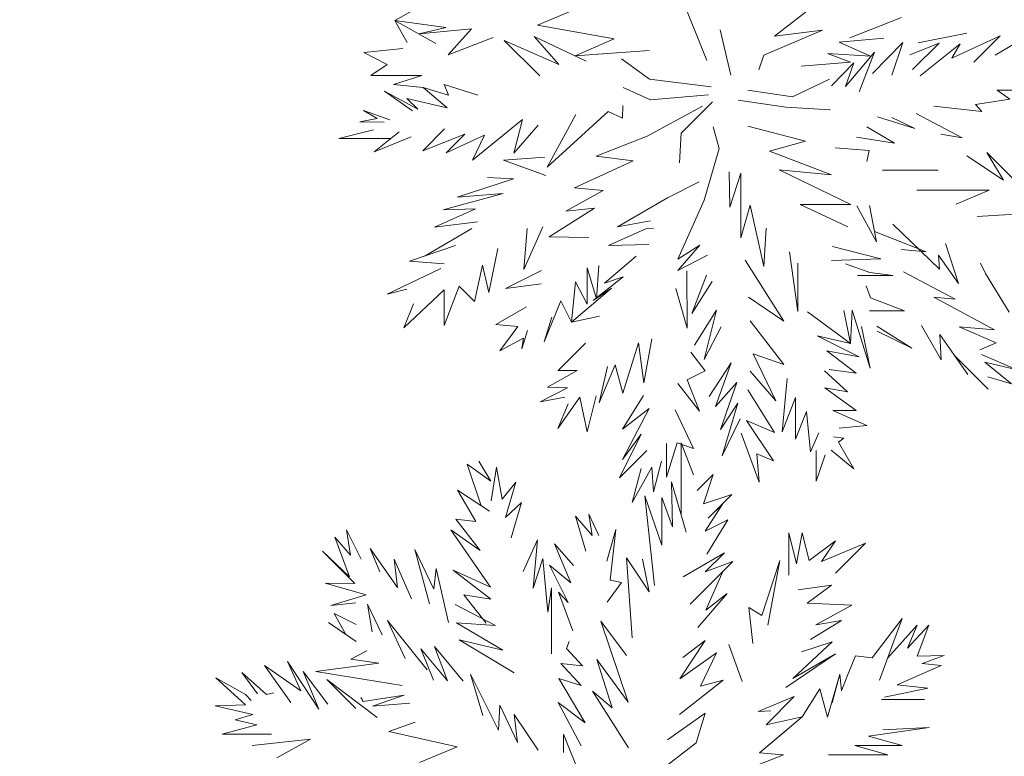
# Model space of a CAD drawing. Header units: millimetres. Extents: x 6487905018 to 6488192500, y 5882180700 to 5882375224.
# Tile 185 of 256: x 6488053920 to 6488055788, y 5882271865 to 5882273263. Entities that reach past the tile are written whole.
import ezdxf
from ezdxf.xclip import XClip

# ---------------------------------------------------------------- set-up
doc = ezdxf.new("R2010")
doc.units = ezdxf.units.MM
doc.header["$MEASUREMENT"] = 0
doc.header["$XCLIPFRAME"] = 2
doc.linetypes.add('Wipeout_Contour', pattern=[1000, 0, -1000])
doc.layers.add('drzewa_Nr_pióra__154', color=94, linetype='Continuous', lineweight=5)
doc.layers.add('Mapa cyfrowa', color=7, linetype='Continuous')
doc.layers.add('Zamość 06.10._2_Mapa cyfrowa', color=7, linetype='Continuous')

# ---------------------------------------------------------------- blocks, each defined once
blk = doc.blocks.new('Rysunek_1_2')
at = {"color": 254, "linetype": 'Wipeout_Contour', "lineweight": 0, "ltscale": 70061284114.24681}
blk.add_wipeout([(6487915525.867126, 5882181505.900702), (6488146644.289524, 5882181505.900702), (6488146644.289524, 5882373115.540435), (6488107628.768834, 5882373115.540435), (6488107628.768834, 5882320263.490532), (6488101226.436201, 5882320263.490532), (6488101226.436201, 5882373115.540435), (6487915525.867126, 5882373115.540435)], dxfattribs=at).dxf.layer = 'Zamość 06.10._2_Mapa cyfrowa'

msp = doc.modelspace()

# ---------------------------------------------------------------- block references
at = {"layer": 'Mapa cyfrowa', "color": 22, "linetype": 'Continuous', "lineweight": 5}
ref = msp.add_blockref('Rysunek_1_2', (0, 0), dxfattribs=at)
XClip(ref).set_block_clipping_path([(6487915525.8671264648, 5882181505.9007024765), (6488146644.2895231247, 5882181505.9007024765), (6488146644.2895231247, 5882373115.5404348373), (6488107628.7688331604, 5882373115.5404348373), (6488107628.7688331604, 5882320263.4905319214), (6488101226.4362001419, 5882320263.4905319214), (6488101226.4362001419, 5882373115.5404348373), (6487915525.8671264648, 5882373115.5404348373)])

# ---------------------------------------------------------------- next in the draw order: linework, layer by layer
at = {"layer": 'drzewa_Nr_pióra__154', "linetype": 'Continuous'}
for p, q in [((6488055223.884322, 5882273185.395877), (6488055175.906731, 5882273305.763178)), ((6488054631.498498, 5882273261.354918), (6488054695.858232, 5882273296.71217)), ((6488055352.28266, 5882273231.663657), (6488055427.296195, 5882273289.683815)), ((6488054902.321456, 5882273252.51469), (6488054973.613154, 5882273282.016109)), ((6488055495.186086, 5882273228.477677), (6488055593.294408, 5882273266.90866)), ((6488054728.605201, 5882273247.578531), (6488054631.498498, 5882273261.354918)), ((6488054655.355185, 5882273219.708312), (6488054631.498498, 5882273261.354918)), ((6488054631.498498, 5882273261.354918), (6488054709.744954, 5882273217.710573)), ((6488054677.936784, 5882273235.580203), (6488054728.605201, 5882273247.578531)), ((6488054777.297372, 5882273245.275497), (6488054677.936784, 5882273235.580203)), ((6488054732.901103, 5882273195.833234), (6488054777.297372, 5882273245.275497)), ((6488055047.972559, 5882273226.40658), (6488054902.321456, 5882273252.51469)), ((6488054818.293709, 5882273228.863789), (6488054732.901103, 5882273195.833234)), ((6488054943.068312, 5882273177.43207), (6488054895.956492, 5882273230.811413)), ((6488054895.956492, 5882273230.811413), (6488054994.985293, 5882273183.969882)), ((6488054974.220753, 5882273193.7917), (6488055047.972559, 5882273226.40658)), ((6488055249.076829, 5882273243.726036), (6488055269.540298, 5882273157.257379)), ((6488055443.38712, 5882273242.93424), (6488055331.92414, 5882273195.481735)), ((6488055352.28266, 5882273231.663657), (6488055443.38712, 5882273242.93424)), ((6488055475.10438, 5882273219.898273), (6488055559.912014, 5882273227.403437)), ((6488055624.595174, 5882273218.899736), (6488055716.91961, 5882273237.224625)), ((6488055780.426993, 5882273232.097001), (6488055688.842499, 5882273189.955482)), ((6488055730.59238, 5882273182.262388), (6488055780.426993, 5882273232.097001)), ((6488055839.470178, 5882273235.888765), (6488055770.676744, 5882273195.262722)), ((6488054572.859679, 5882273200.497696), (6488054647.168821, 5882273208.247555)), ((6488054906.876773, 5882273155.929489), (6488054839.439617, 5882273223.366645)), ((6488054839.439617, 5882273223.366645), (6488054943.068312, 5882273177.43207)), ((6488055534.512814, 5882273193.232847), (6488055475.10438, 5882273219.898273)), ((6488055538.416027, 5882273160.349715), (6488055595.883255, 5882273219.365258)), ((6488055595.883255, 5882273219.365258), (6488055574.588372, 5882273157.345081)), ((6488055664.544147, 5882273218.252022), (6488055608.987562, 5882273195.862032)), ((6488055614.241551, 5882273168.371972), (6488055664.544147, 5882273218.252022)), ((6488055704.689929, 5882273216.635381), (6488055628.756431, 5882273156.26172)), ((6488055688.842499, 5882273189.955482), (6488055704.689929, 5882273216.635381)), ((6488054617.242249, 5882273177.34238), (6488054572.859679, 5882273200.497696)), ((6488055114.243478, 5882273204.074574), (6488054974.220753, 5882273193.7917)), ((6488055331.92414, 5882273195.481735), (6488055322.275813, 5882273167.484487)), ((6488055496.669641, 5882273181.946748), (6488055452.910085, 5882273198.554522)), ((6488055452.910085, 5882273198.554522), (6488055534.512814, 5882273193.232847)), ((6488055541.841428, 5882273201.28842), (6488055487.060446, 5882273136.080284)), ((6488055512.78095, 5882273125.816686), (6488055541.841428, 5882273201.28842)), ((6488054586.338426, 5882273156.453811), (6488054617.242249, 5882273177.34238)), ((6488055114.798915, 5882273149.552045), (6488055061.757552, 5882273188.553047)), ((6488055403.077733, 5882273174.523764), (6488055496.669641, 5882273181.946748)), ((6488055502.80049, 5882273181.098701), (6488055460.13323, 5882273136.940308)), ((6488055487.060446, 5882273136.080284), (6488055502.80049, 5882273181.098701)), ((6488054683.214688, 5882273156.453811), (6488054586.338426, 5882273156.453811)), ((6488054629.021122, 5882273139.843338), (6488054683.214688, 5882273156.453811)), ((6488054685.34386, 5882273133.995036), (6488054629.021122, 5882273139.843338)), ((6488054730.889112, 5882273095.415727), (6488054685.34386, 5882273133.995036)), ((6488054685.34386, 5882273133.995036), (6488054733.305992, 5882273119.206671)), ((6488054733.305992, 5882273119.206671), (6488054725.067102, 5882273139.411842)), ((6488054725.067102, 5882273139.411842), (6488054789.165971, 5882273119.550221)), ((6488055116.870508, 5882273110.874615), (6488055064.877632, 5882273133.951644)), ((6488055231.801921, 5882273135.511684), (6488055114.798915, 5882273149.552045)), ((6488055456.301731, 5882273149.817084), (6488055386.620298, 5882273116.395993)), ((6488054665.482238, 5882273089.757789), (6488054612.216981, 5882273126.772629)), ((6488054612.216981, 5882273126.772629), (6488054675.102941, 5882273092.810549)), ((6488055227.1218, 5882273119.911283), (6488055116.870508, 5882273110.874615)), ((6488055386.620298, 5882273116.395993), (6488055301.353602, 5882273129.08939)), ((6488055874.679415, 5882273129.177691), (6488055775.010188, 5882273129.177691)), ((6488055775.010188, 5882273129.177691), (6488055798.733888, 5882273111.978425)), ((6488054675.102941, 5882273092.810549), (6488054654.526557, 5882273113.390693)), ((6488054654.526557, 5882273113.390693), (6488054730.889112, 5882273095.415727)), ((6488055063.854226, 5882273075.614902), (6488055064.440821, 5882273099.768046)), ((6488055110.430802, 5882273041.389266), (6488055215.625313, 5882273098.849478)), ((6488055175.189075, 5882273047.180951), (6488055234.720203, 5882273106.71208)), ((6488055373.91476, 5882273096.701521), (6488055283.283243, 5882273109.65662)), ((6488055458.506946, 5882273091.684958), (6488055373.91476, 5882273096.701521)), ((6488055745.56183, 5882273088.6844), (6488055654.763176, 5882273098.864709)), ((6488055798.733888, 5882273111.978425), (6488055733.835413, 5882273101.668639)), ((6488055733.835413, 5882273101.668639), (6488055745.56183, 5882273088.6844)), ((6488054598.087379, 5882273075.421681), (6488054572.493738, 5882273090.66059)), ((6488054572.493738, 5882273090.66059), (6488054622.147791, 5882273072.60457)), ((6488054920.917133, 5882272982.76504), (6488055036.88426, 5882273088.673991)), ((6488054975.518537, 5882273082.607605), (6488054920.917133, 5882272982.76504)), ((6488055036.88426, 5882273088.673991), (6488055063.854226, 5882273075.614902)), ((6488055547.504343, 5882273078.259716), (6488055618.21731, 5882273055.893344)), ((6488055618.21731, 5882273055.893344), (6488055574.588372, 5882273077.176354)), ((6488055620.755586, 5882273084.943229), (6488055708.053626, 5882273038.436858)), ((6488054565.24244, 5882273068.639468), (6488054598.087379, 5882273075.421681)), ((6488054611.410408, 5882273068.07694), (6488054565.24244, 5882273068.639468)), ((6488054779.235161, 5882272995.866488), (6488054874.029263, 5882273073.507372)), ((6488054874.029263, 5882273073.507372), (6488054857.637369, 5882273009.467045)), ((6488054857.637369, 5882273009.467045), (6488054903.821694, 5882273062.673759)), ((6488055247.135259, 5882273018.120349), (6488055235.67082, 5882273059.111321)), ((6488055301.503699, 5882273060.827604), (6488055411.176662, 5882273031.93257)), ((6488055579.904068, 5882273028.571637), (6488055527.091298, 5882273059.46393)), ((6488054525.684068, 5882273037.371395), (6488054590.996667, 5882273053.769836)), ((6488054640.203811, 5882273050.034546), (6488054592.355359, 5882273012.116905)), ((6488054592.355359, 5882273012.116905), (6488054662.961123, 5882273040.471299)), ((6488054725.969903, 5882273055.451352), (6488054684.593514, 5882273014.074964)), ((6488054684.593514, 5882273014.074964), (6488054764.866822, 5882273045.530236)), ((6488054764.866822, 5882273045.530236), (6488054729.163097, 5882273009.826511)), ((6488054729.163097, 5882273009.826511), (6488054801.641163, 5882273043.495455)), ((6488054801.641163, 5882273043.495455), (6488054779.235161, 5882272995.866488)), ((6488055110.430802, 5882273041.389266), (6488055013.708318, 5882273003.948304)), ((6488055172.189445, 5882272991.245225), (6488055175.189075, 5882273047.180951)), ((6488055507.929015, 5882273040.016431), (6488055579.904068, 5882273028.571637)), ((6488055708.053626, 5882273038.436858), (6488055668.019829, 5882273045.525707)), ((6488054624.22412, 5882273037.371395), (6488054525.684068, 5882273037.371395)), ((6488055411.176662, 5882273031.93257), (6488055342.627168, 5882273013.341825)), ((6488055013.708318, 5882273003.948304), (6488055083.910121, 5882272994.588064)), ((6488055218.51038, 5882272920.267755), (6488055247.135259, 5882273018.120349)), ((6488055342.627168, 5882273013.341825), (6488055460.509048, 5882272968.22077)), ((6488055531.901054, 5882273014.139285), (6488055467.492776, 5882273019.798311)), ((6488055527.091604, 5882272993.633573), (6488055531.901054, 5882273014.139285)), ((6488055716.849583, 5882273004.073108), (6488055786.93846, 5882272957.84588)), ((6488055786.93846, 5882272957.84588), (6488055755.039364, 5882273010.812481)), ((6488055755.039364, 5882273010.812481), (6488055823.556324, 5882272942.295521)), ((6488054837.802251, 5882272996.378889), (6488054916.299367, 5882273001.899587)), ((6488054918.111526, 5882272967.188751), (6488054837.802251, 5882272996.378889)), ((6488055083.910121, 5882272994.588064), (6488054972.502964, 5882272943.527787)), ((6488055265.873197, 5882272974.028815), (6488055267.745244, 5882272906.635084)), ((6488055267.745244, 5882272906.635084), (6488055288.464796, 5882272971.630577)), ((6488055288.464796, 5882272971.630577), (6488055288.464796, 5882272848.601593)), ((6488055460.509048, 5882272968.22077), (6488055361.347649, 5882272977.772912)), ((6488055361.347649, 5882272977.772912), (6488055497.30266, 5882272912.034737)), ((6488055557.351085, 5882272977.115615), (6488055662.934597, 5882272977.115615)), ((6488054750.061544, 5882272925.946301), (6488054857.233102, 5882272960.389429)), ((6488054857.233102, 5882272960.389429), (6488054807.783027, 5882272963.387262)), ((6488055149.431805, 5882272924.38626), (6488055209.054282, 5882272954.829906)), ((6488054723.372347, 5882272901.71882), (6488054837.041702, 5882272933.120013)), ((6488054837.041702, 5882272933.120013), (6488054750.061544, 5882272925.946301)), ((6488055027.040672, 5882272938.518514), (6488054955.986835, 5882272899.425619)), ((6488054972.502964, 5882272943.527787), (6488055027.040672, 5882272938.518514)), ((6488055759.532279, 5882272938.925834), (6488055622.498359, 5882272938.925834)), ((6488055697.178117, 5882272912.708025), (6488055759.532279, 5882272938.925834)), ((6488055054.26936, 5882272869.784858), (6488055149.431805, 5882272924.38626)), ((6488055168.589097, 5882272807.944869), (6488055218.51038, 5882272920.267755)), ((6488055288.464796, 5882272848.601593), (6488055306.293046, 5882272910.484365)), ((6488055306.293046, 5882272910.484365), (6488055331.912962, 5882272794.589943)), ((6488055497.30266, 5882272912.034737), (6488055400.660659, 5882272912.034737)), ((6488055400.660659, 5882272912.034737), (6488055491.488074, 5882272869.727596)), ((6488055545.868048, 5882272841.286581), (6488055508.430692, 5882272909.155261)), ((6488055532.44678, 5882272910.184816), (6488055545.868048, 5882272841.286581)), ((6488054707.146581, 5882272868.653387), (6488054784.794986, 5882272904.022064)), ((6488054784.794986, 5882272904.022064), (6488054723.372347, 5882272901.71882)), ((6488055010.789297, 5882272905.039192), (6488054924.710279, 5882272850.819721)), ((6488054955.986835, 5882272899.425619), (6488055010.789297, 5882272905.039192)), ((6488055849.390588, 5882272896.243137), (6488055736.565504, 5882272889.075242)), ((6488054788.51962, 5882272879.254243), (6488054707.146581, 5882272868.653387)), ((6488055116.598914, 5882272881.212096), (6488055054.26936, 5882272869.784858)), ((6488055665.473169, 5882272789.069839), (6488055576.798509, 5882272874.92392)), ((6488054689.507721, 5882272814.417487), (6488054778.142265, 5882272866.664778)), ((6488054876.623735, 5882272788.553847), (6488054912.305713, 5882272869.784858)), ((6488054882.664951, 5882272866.664778), (6488054876.623735, 5882272788.553847)), ((6488055037.135723, 5882272834.195237), (6488055109.305912, 5882272866.364952)), ((6488055109.305912, 5882272866.364952), (6488055122.458516, 5882272867.154018)), ((6488055331.912962, 5882272794.589943), (6488055336.58979, 5882272867.195908)), ((6488055639.83044, 5882272822.146936), (6488055542.134953, 5882272860.450469)), ((6488054659.57922, 5882272804.263174), (6488054746.941464, 5882272833.903935)), ((6488054746.941464, 5882272833.903935), (6488054689.507721, 5882272814.417487)), ((6488054924.710279, 5882272850.819721), (6488054999.667957, 5882272849.504336)), ((6488055113.740552, 5882272835.833377), (6488055037.135723, 5882272834.195237)), ((6488055210.325519, 5882272834.745605), (6488055168.589097, 5882272807.944869)), ((6488055168.681696, 5882272786.82165), (6488055210.325519, 5882272834.745605)), ((6488055676.413343, 5882272837.835237), (6488055701.169928, 5882272761.918671)), ((6488054810.016731, 5882272744.690482), (6488054827.41009, 5882272828.171531)), ((6488055224.75054, 5882272815.74507), (6488055168.681696, 5882272786.82165)), ((6488055380.411162, 5882272822.092677), (6488055396.354948, 5882272709.038328)), ((6488055554.134032, 5882272808.624767), (6488055462.042069, 5882272832.166255)), ((6488055592.515398, 5882272826.434626), (6488055639.83044, 5882272822.146936)), ((6488055701.169928, 5882272761.918671), (6488055663.621121, 5882272815.960939)), ((6488055663.621121, 5882272815.960939), (6488055665.473169, 5882272789.069839)), ((6488054725.100903, 5882272799.583054), (6488054659.57922, 5882272804.263174)), ((6488054782.822386, 5882272727.82121), (6488054798.391409, 5882272796.803983)), ((6488054798.391409, 5882272796.803983), (6488054810.016731, 5882272744.690482)), ((6488055029.740591, 5882272762.909022), (6488055089.854746, 5882272813.62413)), ((6488055369.800462, 5882272690.666376), (6488055296.512383, 5882272806.384829)), ((6488055396.354948, 5882272709.038328), (6488055396.354948, 5882272800.768684)), ((6488055460.566198, 5882272805.544487), (6488055554.134032, 5882272808.624767)), ((6488055533.131126, 5882272782.753488), (6488055486.962497, 5882272799.396754)), ((6488055752.428619, 5882272780.857325), (6488055743.203762, 5882272800.308994)), ((6488054617.458138, 5882272741.861571), (6488054718.860743, 5882272790.222814)), ((6488054910.240808, 5882272786.429446), (6488054841.555871, 5882272752.513668)), ((6488054996.826124, 5882272722.53386), (6488054996.826124, 5882272791.782853)), ((6488054996.826124, 5882272791.782853), (6488055014.547099, 5882272733.220058)), ((6488055014.547099, 5882272733.220058), (6488055018.658962, 5882272796.025414)), ((6488055186.278029, 5882272677.49967), (6488055186.055811, 5882272786.357953)), ((6488055195.109778, 5882272704.982224), (6488055222.853325, 5882272778.001101)), ((6488055576.589467, 5882272777.102818), (6488055533.131126, 5882272782.753488)), ((6488055695.167261, 5882272732.414423), (6488055597.208727, 5882272784.368319)), ((6488055797.72206, 5882272707.540689), (6488055752.428619, 5882272780.857325)), ((6488054841.555871, 5882272752.513668), (6488054909.61018, 5882272761.340231)), ((6488054966.907115, 5882272688.820209), (6488054974.707315, 5882272765.262172)), ((6488054974.707315, 5882272765.262172), (6488054996.826124, 5882272722.53386)), ((6488055008.15192, 5882272729.905718), (6488055065.29794, 5882272774.807461)), ((6488055065.29794, 5882272774.807461), (6488055029.740591, 5882272762.909022)), ((6488055234.11078, 5882272765.823787), (6488055195.109778, 5882272704.982224)), ((6488055509.507744, 5882272777.102818), (6488055576.589467, 5882272777.102818)), ((6488054654.722636, 5882272750.962961), (6488054617.458138, 5882272741.861571)), ((6488054648.658939, 5882272677.899928), (6488054725.615479, 5882272750.243113)), ((6488054725.615479, 5882272682.580048), (6488054754.041348, 5882272756.810406)), ((6488054725.615479, 5882272750.243113), (6488054725.615479, 5882272682.580048)), ((6488054754.041348, 5882272756.810406), (6488054782.822386, 5882272727.82121)), ((6488054966.907115, 5882272688.820209), (6488055042.612106, 5882272753.239809)), ((6488055042.612106, 5882272753.239809), (6488055008.15192, 5882272729.905718)), ((6488055165.032206, 5882272752.781852), (6488055186.278029, 5882272677.49967)), ((6488055534.076512, 5882272735.121481), (6488055526.441607, 5882272757.802865)), ((6488054666.919969, 5882272723.294075), (6488054648.658939, 5882272677.899928)), ((6488054915.425793, 5882272651.379247), (6488054946.626595, 5882272729.38125)), ((6488054946.626595, 5882272729.38125), (6488054966.907115, 5882272688.820209)), ((6488055302.752543, 5882272736.183025), (6488055369.800462, 5882272690.666376)), ((6488055599.097757, 5882272710.089522), (6488055534.076512, 5882272735.121481)), ((6488055769.564215, 5882272673.980299), (6488055654.577535, 5882272736.092664)), ((6488055654.577535, 5882272736.092664), (6488055695.167261, 5882272732.414423)), ((6488054881.404822, 5882272717.817961), (6488054823.383428, 5882272684.140088)), ((6488055241.91098, 5882272711.222383), (6488055200.569549, 5882272645.229353)), ((6488055218.819017, 5882272618.106764), (6488055241.91098, 5882272711.222383)), ((6488055496.135112, 5882272648.292447), (6488055415.075429, 5882272708.102304)), ((6488055484.007623, 5882272710.717064), (6488055496.135112, 5882272648.292447)), ((6488055496.135112, 5882272648.292447), (6488055499.303046, 5882272711.341655)), ((6488055499.303046, 5882272711.341655), (6488055533.576074, 5882272601.491244)), ((6488055532.294255, 5882272710.089522), (6488055599.097757, 5882272710.089522)), ((6488054929.846719, 5882272698.002205), (6488054915.425793, 5882272651.379247)), ((6488055019.948478, 5882272699.740489), (6488054966.907115, 5882272688.820209)), ((6488055369.933901, 5882272608.338557), (6488055305.872623, 5882272690.941863)), ((6488054823.383428, 5882272684.140088), (6488054865.056896, 5882272680.545995)), ((6488054865.056896, 5882272680.545995), (6488054831.183628, 5882272634.218805)), ((6488054872.656097, 5882272638.20238), (6488054883.457889, 5882272672.569289)), ((6488055251.271221, 5882272680.021583), (6488055218.819017, 5882272618.106764)), ((6488055533.576074, 5882272601.491244), (6488055517.104219, 5882272680.602652)), ((6488055612.786637, 5882272639.367003), (6488055546.059547, 5882272680.805408)), ((6488055547.18565, 5882272671.278755), (6488055612.786637, 5882272639.367003)), ((6488055631.02954, 5882272682.226622), (6488055668.205941, 5882272617.114148)), ((6488055773.066979, 5882272649.252639), (6488055702.62677, 5882272680.04617)), ((6488055702.62677, 5882272680.04617), (6488055769.564215, 5882272673.980299)), ((6488054831.183628, 5882272634.218805), (6488054875.707208, 5882272658.342822)), ((6488054875.707208, 5882272658.342822), (6488054872.656097, 5882272638.20238)), ((6488054941.946474, 5882272596.777843), (6488054993.714169, 5882272648.722586)), ((6488055064.319972, 5882272554.103795), (6488055093.909486, 5882272649.358524)), ((6488055093.909486, 5882272649.358524), (6488055104.190642, 5882272573.377242)), ((6488055104.190642, 5882272573.377242), (6488055119.582284, 5882272656.993462)), ((6488055433.087928, 5882272662.991436), (6488055496.135112, 5882272648.292447)), ((6488055512.811185, 5882272623.015614), (6488055433.087928, 5882272662.991436)), ((6488055668.205941, 5882272617.114148), (6488055665.827851, 5882272665.201451)), ((6488055665.827851, 5882272665.201451), (6488055718.836399, 5882272589.551673)), ((6488055741.739088, 5882272636.296711), (6488055773.066979, 5882272649.252639)), ((6488055220.709957, 5882272596.177398), (6488055193.549738, 5882272631.660339)), ((6488055354.580448, 5882272539.334211), (6488055311.532333, 5882272628.87066)), ((6488055311.532333, 5882272628.87066), (6488055369.933901, 5882272608.338557)), ((6488055506.882704, 5882272591.80413), (6488055451.548721, 5882272634.021546)), ((6488055451.548721, 5882272634.021546), (6488055512.811185, 5882272623.015614)), ((6488055269.991702, 5882272611.379819), (6488055228.342831, 5882272547.296852)), ((6488055240.029093, 5882272528.892926), (6488055269.991702, 5882272611.379819)), ((6488055718.836399, 5882272589.551673), (6488055693.764849, 5882272625.331889)), ((6488055693.764849, 5882272625.331889), (6488055757.43081, 5882272561.665927)), ((6488055812.904338, 5882272598.447028), (6488055745.237324, 5882272627.364323)), ((6488055801.67205, 5882272571.489536), (6488055751.067719, 5882272612.477008)), ((6488055751.067719, 5882272612.477008), (6488055812.904338, 5882272598.447028)), ((6488054921.665953, 5882272565.577042), (6488054977.90554, 5882272596.614916)), ((6488054977.90554, 5882272596.614916), (6488054941.946474, 5882272596.777843)), ((6488055019.46203, 5882272535.308003), (6488055049.855305, 5882272607.651615)), ((6488055035.548879, 5882272604.578044), (6488055019.46203, 5882272535.308003)), ((6488055049.855305, 5882272607.651615), (6488055064.319972, 5882272554.103795)), ((6488055186.267775, 5882272578.944362), (6488055220.709957, 5882272596.177398)), ((6488055305.91141, 5882272595.574888), (6488055354.580448, 5882272539.334211)), ((6488055490.957296, 5882272556.323556), (6488055447.149262, 5882272596.039269)), ((6488055455.774739, 5882272599.080196), (6488055506.882704, 5882272591.80413)), ((6488055168.589097, 5882272572.378817), (6488055210.158801, 5882272520.045462)), ((6488055210.158801, 5882272520.045462), (6488055186.267775, 5882272578.944362)), ((6488055280.911983, 5882272573.938857), (6488055240.029093, 5882272528.892926)), ((6488055249.692361, 5882272484.707954), (6488055280.911983, 5882272573.938857)), ((6488055376.074428, 5882272581.739058), (6488055366.714187, 5882272480.336452)), ((6488055757.160763, 5882272584.642823), (6488055801.67205, 5882272571.489536)), ((6488054907.625592, 5882272537.496321), (6488054959.216159, 5882272564.294779)), ((6488054959.216159, 5882272564.294779), (6488054921.665953, 5882272565.577042)), ((6488055352.380507, 5882272479.384769), (6488055301.872027, 5882272560.400018)), ((6488055507.121413, 5882272521.151455), (6488055447.93071, 5882272563.760361)), ((6488055447.93071, 5882272563.760361), (6488055490.957296, 5882272556.323556)), ((6488054954.043463, 5882272546.174353), (6488054907.625592, 5882272537.496321)), ((6488054940.784108, 5882272486.748408), (6488054982.678505, 5882272546.459651)), ((6488054982.678505, 5882272546.459651), (6488054996.685544, 5882272480.248241)), ((6488054996.685544, 5882272480.248241), (6488055013.549557, 5882272548.960235)), ((6488055103.482446, 5882272549.50082), (6488055063.971921, 5882272485.777689)), ((6488055282.472023, 5882272534.937855), (6488055249.692361, 5882272484.707954)), ((6488055252.831261, 5882272435.095289), (6488055282.472023, 5882272534.937855)), ((6488055366.714187, 5882272480.336452), (6488055391.774049, 5882272545.833632)), ((6488055391.774049, 5882272545.833632), (6488055391.774049, 5882272466.296091)), ((6488054960.52409, 5882272533.669675), (6488054940.784108, 5882272486.748408)), ((6488055114.228462, 5882272524.545461), (6488055063.883334, 5882272428.131133)), ((6488055063.971921, 5882272485.777689), (6488055114.228462, 5882272524.545461)), ((6488055198.229858, 5882272449.135651), (6488055163.908977, 5882272522.457534)), ((6488055391.774049, 5882272466.296091), (6488055412.696661, 5882272519.374654)), ((6488055412.696661, 5882272519.374654), (6488055420.553679, 5882272442.506262)), ((6488055462.853548, 5882272521.301659), (6488055507.121413, 5882272521.151455)), ((6488055527.604208, 5882272492.863516), (6488055462.853548, 5882272521.301659)), ((6488055287.152143, 5882272505.297093), (6488055252.831261, 5882272435.095289)), ((6488055350.134048, 5882272425.469785), (6488055298.862659, 5882272501.793428)), ((6488055298.862659, 5882272501.793428), (6488055352.380507, 5882272479.384769)), ((6488055420.553679, 5882272442.506262), (6488055436.147723, 5882272478.855329)), ((6488055475.054276, 5882272487.690803), (6488055527.604208, 5882272492.863516)), ((6488055099.392313, 5882272476.067465), (6488055057.826251, 5882272392.974208)), ((6488055063.883334, 5882272428.131133), (6488055099.392313, 5882272476.067465)), ((6488055288.723864, 5882272478.307125), (6488055323.176557, 5882272385.033545)), ((6488055483.779872, 5882272468.296398), (6488055464.047443, 5882272471.105637)), ((6488055473.392222, 5882272460.745768), (6488055483.779872, 5882272468.296398)), ((6488055502.437674, 5882272410.134648), (6488055473.392222, 5882272460.745768)), ((6488055057.826251, 5882272392.974208), (6488055110.087594, 5882272445.23555)), ((6488055147.49234, 5882272394.534247), (6488055167.740592, 5882272459.76056)), ((6488055147.49234, 5882272458.144412), (6488055147.49234, 5882272394.534247)), ((6488055167.740592, 5882272459.76056), (6488055198.229858, 5882272449.135651)), ((6488055175.132169, 5882272324.895967), (6488055175.132169, 5882272459.44833)), ((6488055175.132169, 5882272459.44833), (6488055198.662325, 5882272399.20421)), ((6488055431.505739, 5882272387.092798), (6488055431.505739, 5882272444.814281)), ((6488055459.964759, 5882272445.852255), (6488055502.437674, 5882272410.134648)), ((6488054813.931425, 5882272387.202039), (6488054791.14651, 5882272424.688002)), ((6488054791.14651, 5882272424.688002), (6488054813.931425, 5882272387.202039)), ((6488055122.788784, 5882272366.885329), (6488055137.831692, 5882272424.633521)), ((6488055323.176557, 5882272385.033545), (6488055318.68364, 5882272438.948531)), ((6488055318.68364, 5882272438.948531), (6488055350.134048, 5882272425.469785)), ((6488055448.060363, 5882272437.169511), (6488055431.505739, 5882272387.092798)), ((6488054795.392819, 5882272340.350801), (6488054769.148148, 5882272419.012092)), ((6488054769.148148, 5882272419.012092), (6488054813.931425, 5882272387.202039)), ((6488054814.557827, 5882272349.34596), (6488054824.677332, 5882272413.591289)), ((6488054824.677332, 5882272413.591289), (6488054835.428349, 5882272352.642866)), ((6488055082.227742, 5882272346.604808), (6488055119.231305, 5882272413.264601)), ((6488055099.40243, 5882272410.72933), (6488055082.227742, 5882272346.604808)), ((6488055119.231305, 5882272413.264601), (6488055122.788784, 5882272366.885329)), ((6488055158.779678, 5882272300.531766), (6488055156.509451, 5882272385.851503)), ((6488055156.509451, 5882272385.851503), (6488055184.384973, 5882272290.013937)), ((6488055205.185507, 5882272369.315975), (6488055235.736292, 5882272399.866759)), ((6488055235.736292, 5882272399.866759), (6488055217.482186, 5882272343.763356)), ((6488054785.255072, 5882272310.405005), (6488054750.596183, 5882272369.62648)), ((6488054750.596183, 5882272369.62648), (6488054811.124976, 5882272330.069456)), ((6488054835.428349, 5882272352.642866), (6488054861.359029, 5882272385.226881)), ((6488054861.359029, 5882272385.226881), (6488054841.729009, 5882272317.684752)), ((6488055124.583436, 5882272188.611332), (6488055106.382969, 5882272358.915708)), ((6488055106.382969, 5882272358.915708), (6488055138.290995, 5882272265.606775)), ((6488055138.290995, 5882272265.606775), (6488055138.290995, 5882272355.999149)), ((6488055138.290995, 5882272355.999149), (6488055158.779678, 5882272300.531766)), ((6488055217.482186, 5882272343.763356), (6488055271.48721, 5882272361.515775)), ((6488055271.48721, 5882272361.515775), (6488055226.625313, 5882272316.653877)), ((6488054841.729009, 5882272317.684752), (6488054872.279309, 5882272346.22588)), ((6488054872.279309, 5882272346.22588), (6488054852.431889, 5882272279.074165)), ((6488055220.46194, 5882272291.93854), (6488055253.493489, 5882272343.522054)), ((6488055253.493489, 5882272343.522054), (6488055226.625313, 5882272316.653877)), ((6488054793.683877, 5882272255.348544), (6488054747.476103, 5882272315.025078)), ((6488054747.476103, 5882272315.025078), (6488054785.255072, 5882272310.405005)), ((6488054993.972257, 5882272253.865201), (6488054974.454233, 5882272320.623654)), ((6488054974.454233, 5882272320.623654), (6488055006.209103, 5882272283.69353)), ((6488055006.209103, 5882272283.69353), (6488054999.591749, 5882272324.306077)), ((6488054999.591749, 5882272324.306077), (6488055018.923077, 5882272283.824276)), ((6488055263.368845, 5882272313.428578), (6488055220.46194, 5882272291.93854)), ((6488055223.860396, 5882272248.27361), (6488055263.368845, 5882272313.428578)), ((6488054547.63805, 5882272246.761374), (6488054539.990772, 5882272294.744556)), ((6488054539.990772, 5882272294.744556), (6488054568.071494, 5882272238.583114)), ((6488054812.997787, 5882272185.541751), (6488054738.115863, 5882272294.744556)), ((6488054738.115863, 5882272294.744556), (6488054793.683877, 5882272255.348544)), ((6488055033.92236, 5882272234.990148), (6488055050.894982, 5882272295.094297)), ((6488055050.894982, 5882272295.094297), (6488055040.642586, 5882272198.758172)), ((6488054545.919338, 5882272205.043046), (6488054518.150211, 5882272280.704196)), ((6488054518.150211, 5882272280.704196), (6488054547.63805, 5882272246.761374)), ((6488054875.399389, 5882272215.182512), (6488054902.500237, 5882272275.787655)), ((6488054902.500237, 5882272275.787655), (6488054894.11987, 5882272183.981711)), ((6488055379.65531, 5882272208.381643), (6488055379.65531, 5882272288.717544)), ((6488055379.65531, 5882272288.717544), (6488055393.673128, 5882272229.730232)), ((6488055393.673128, 5882272229.730232), (6488055404.895681, 5882272288.717544)), ((6488055404.895681, 5882272288.717544), (6488055417.919978, 5882272236.450429)), ((6488055467.817859, 5882272273.406116), (6488055417.919978, 5882272236.450429)), ((6488055441.257293, 5882272234.596568), (6488055467.817859, 5882272273.406116)), ((6488054603.351117, 5882272214.928023), (6488054584.656448, 5882272259.099108)), ((6488054584.656448, 5882272259.099108), (6488054637.064489, 5882272184.806628)), ((6488054697.554821, 5882272154.340949), (6488054669.474099, 5882272257.303595)), ((6488054669.474099, 5882272257.303595), (6488054705.599886, 5882272182.16226)), ((6488054965.440807, 5882272194.084616), (6488054934.680913, 5882272268.223875)), ((6488054934.680913, 5882272268.223875), (6488054970.793941, 5882272226.815228)), ((6488055524.923333, 5882272269.340648), (6488055441.257293, 5882272234.596568)), ((6488055468.029201, 5882272212.446515), (6488055524.923333, 5882272269.340648)), ((6488054555.784818, 5882272192.486118), (6488054494.418515, 5882272253.85242)), ((6488054494.418515, 5882272253.85242), (6488054545.919338, 5882272205.043046)), ((6488054637.064489, 5882272184.806628), (6488054630.280144, 5882272239.154697)), ((6488054630.280144, 5882272239.154697), (6488054663.233939, 5882272163.70119)), ((6488054894.11987, 5882272183.981711), (6488054912.555149, 5882272240.157098)), ((6488054912.555149, 5882272240.157098), (6488054921.902108, 5882272138.438287)), ((6488055082.275217, 5882272089.545237), (6488055071.245519, 5882272241.159254)), ((6488055071.245519, 5882272241.159254), (6488055114.547968, 5882272176.629653)), ((6488055114.547968, 5882272176.629653), (6488055101.437571, 5882272239.054139)), ((6488055101.437571, 5882272239.054139), (6488055114.547968, 5882272176.629653)), ((6488055257.190106, 5882272251.016199), (6488055179.184839, 5882272205.511766)), ((6488055220.785908, 5882272214.612), (6488055257.190106, 5882272251.016199)), ((6488055362.453908, 5882272236.352389), (6488055328.169395, 5882272132.187442)), ((6488055339.597447, 5882272113.420621), (6488055362.453908, 5882272236.352389)), ((6488054705.599886, 5882272182.16226), (6488054710.035141, 5882272221.422673)), ((6488054710.035141, 5882272221.422673), (6488054733.435742, 5882272118.460028)), ((6488054813.750772, 5882272163.115428), (6488054742.338479, 5882272218.048429)), ((6488054742.338479, 5882272218.048429), (6488054812.997787, 5882272185.541751)), ((6488054960.854357, 5882272156.372903), (6488054925.106927, 5882272227.703377)), ((6488054925.106927, 5882272227.703377), (6488054965.440807, 5882272194.084616)), ((6488055192.185173, 5882272153.51043), (6488055273.437261, 5882272234.762518)), ((6488055273.437261, 5882272234.762518), (6488055220.785908, 5882272214.612)), ((6488055040.642586, 5882272198.758172), (6488055062.154002, 5882272194.561186)), ((6488055254.137454, 5882272215.462712), (6488055208.891944, 5882272170.217201)), ((6488055221.748528, 5882272142.342798), (6488055254.137454, 5882272215.462712)), ((6488054577.288607, 5882272171.337285), (6488054499.42973, 5882272193.341951)), ((6488054499.42973, 5882272193.341951), (6488054555.784818, 5882272192.486118)), ((6488054921.902108, 5882272138.438287), (6488054929.310616, 5882272184.395839)), ((6488054929.310616, 5882272184.395839), (6488054929.310616, 5882272059.178505)), ((6488055062.154002, 5882272194.561186), (6488055034.523478, 5882272157.46103)), ((6488055460.572812, 5882272189.320436), (6488055396.856711, 5882272180.410897)), ((6488055414.424438, 5882272155.193771), (6488055460.572812, 5882272189.320436)), ((6488054510.350011, 5882272151.220869), (6488054577.288607, 5882272171.337285)), ((6488054805.071856, 5882272117.136634), (6488054762.946353, 5882272171.219784)), ((6488054762.946353, 5882272171.219784), (6488054813.750772, 5882272163.115428)), ((6488054969.796793, 5882272102.576351), (6488054942.481113, 5882272176.181511)), ((6488054942.481113, 5882272176.181511), (6488054960.854357, 5882272156.372903)), ((6488055206.962652, 5882272108.947124), (6488055262.165912, 5882272173.427203)), ((6488055262.165912, 5882272173.427203), (6488055221.748528, 5882272142.342798)), ((6488054557.965595, 5882272156.076862), (6488054510.350011, 5882272151.220869)), ((6488054588.886796, 5882272100.879783), (6488054580.078723, 5882272153.27006)), ((6488054580.078723, 5882272153.27006), (6488054607.756134, 5882272095.148976)), ((6488054823.064623, 5882272113.097875), (6488054746.141306, 5882272152.91597)), ((6488055328.169395, 5882272132.187442), (6488055303.225712, 5882272147.11545)), ((6488055303.225712, 5882272147.11545), (6488055311.182656, 5882272079.037107)), ((6488055499.246905, 5882272151.683623), (6488055414.424438, 5882272155.193771)), ((6488055430.551039, 5882272113.98914), (6488055499.246905, 5882272151.683623)), ((6488054538.927976, 5882272095.876904), (6488054516.590171, 5882272135.620468)), ((6488054516.590171, 5882272135.620468), (6488054558.586411, 5882272114.740028)), ((6488055594.141055, 5882272125.989821), (6488055537.232251, 5882272051.685381)), ((6488055551.458359, 5882272009.17402), (6488055594.141055, 5882272125.989821)), ((6488054558.654266, 5882272082.482227), (6488054505.66989, 5882272118.460028)), ((6488054505.66989, 5882272118.460028), (6488054538.927976, 5882272095.876904)), ((6488054651.675183, 5882272050.626424), (6488054618.067898, 5882272122.500936)), ((6488054618.067898, 5882272122.500936), (6488054693.009866, 5882272028.937824)), ((6488054836.893979, 5882272066.331614), (6488054748.776242, 5882272118.086305)), ((6488054748.776242, 5882272118.086305), (6488054823.064623, 5882272113.097875)), ((6488055074.662153, 5882271967.345648), (6488055022.404493, 5882272120.959435)), ((6488055022.404493, 5882272120.959435), (6488055071.542073, 5882272056.267932)), ((6488055420.620885, 5882272086.536349), (6488055479.288947, 5882272122.437765)), ((6488055479.288947, 5882272122.437765), (6488055430.551039, 5882272113.98914)), ((6488055622.802079, 5882272113.493842), (6488055566.932148, 5882272051.523339)), ((6488055645.266657, 5882272113.493842), (6488055604.456696, 5882272069.760242)), ((6488055604.456696, 5882272069.760242), (6488055622.802079, 5882272113.493842)), ((6488055622.972217, 5882272054.919046), (6488055645.266657, 5882272113.493842)), ((6488054731.875702, 5882272007.697182), (6488054680.901104, 5882272068.989882)), ((6488054680.901104, 5882272068.989882), (6488054705.355021, 5882272009.257222)), ((6488054761.651628, 5882272007.487273), (6488054707.310233, 5882272073.268963)), ((6488054707.310233, 5882272073.268963), (6488054731.875702, 5882272007.697182)), ((6488054858.238949, 5882272023.297583), (6488054753.716264, 5882272085.699186)), ((6488054753.716264, 5882272085.699186), (6488054836.893979, 5882272066.331614)), ((6488054962.356706, 5882272082.770366), (6488054957.203509, 5882272069.052231)), ((6488054957.203509, 5882272069.052231), (6488054987.714088, 5882272036.761015)), ((6488055172.684671, 5882272011.806789), (6488055220.785908, 5882272084.60866)), ((6488055220.785908, 5882272084.60866), (6488055178.397436, 5882272052.094384)), ((6488055290.869264, 5882272006.927563), (6488055265.804371, 5882272077.039599)), ((6488055387.19064, 5882272012.142938), (6488055461.375487, 5882272081.936421)), ((6488055461.375487, 5882272081.936421), (6488055403.192149, 5882272063.089005)), ((6488054548.576155, 5882272048.958339), (6488054578.606926, 5882272064.688743)), ((6488055242.064347, 5882272060.81932), (6488055172.684671, 5882272011.806789)), ((6488055212.008185, 5882271998.063994), (6488055242.064347, 5882272060.81932)), ((6488055373.572979, 5882271995.418246), (6488055467.815331, 5882272059.097966)), ((6488055467.815331, 5882272059.097966), (6488055387.19064, 5882272012.142938)), ((6488055505.777681, 5882272055.712658), (6488055490.268568, 5882272016.547721)), ((6488055537.232251, 5882272051.685381), (6488055505.777681, 5882272055.712658)), ((6488055674.352722, 5882272056.066192), (6488055622.972217, 5882272054.919046)), ((6488055632.330836, 5882272040.624428), (6488055674.352722, 5882272056.066192)), ((6488054434.220056, 5882271966.616127), (6488054384.298773, 5882272036.81793)), ((6488054384.298773, 5882272036.81793), (6488054453.586707, 5882271988.776772)), ((6488054453.586707, 5882271988.776772), (6488054427.979895, 5882272044.618131)), ((6488054427.979895, 5882272044.618131), (6488054487.261417, 5882271954.135806)), ((6488054481.957281, 5882272025.481639), (6488054601.487514, 5882272041.808155)), ((6488054601.487514, 5882272041.808155), (6488054548.576155, 5882272048.958339)), ((6488054987.714088, 5882272036.761015), (6488054946.690886, 5882272041.066961)), ((6488054946.690886, 5882272041.066961), (6488054985.269601, 5882271999.090459)), ((6488055044.138167, 5882271956.865414), (6488055015.148639, 5882272048.344772)), ((6488055015.148639, 5882272048.344772), (6488055074.662153, 5882271967.345648)), ((6488055584.803892, 5882272000.262655), (6488055668.658185, 5882272036.785481)), ((6488055668.658185, 5882272036.785481), (6488055632.330836, 5882272040.624428)), ((6488054348.392359, 5882271962.159534), (6488054292.256408, 5882272013.417329)), ((6488054292.256408, 5882272013.417329), (6488054348.241237, 5882271981.778122)), ((6488054370.987646, 5882271983.527777), (6488054341.346885, 5882272024.088819)), ((6488054341.346885, 5882272024.088819), (6488054388.04919, 5882271981.966894)), ((6488054487.261417, 5882271954.135806), (6488054457.620656, 5882272025.89765)), ((6488054457.620656, 5882272025.89765), (6488054504.421859, 5882271963.496046)), ((6488054645.818653, 5882271998.907053), (6488054481.957281, 5882272025.481639)), ((6488054828.598187, 5882271914.094777), (6488054775.63478, 5882272020.79619)), ((6488054775.63478, 5882272020.79619), (6488054798.957426, 5882271942.175499)), ((6488054985.269601, 5882271999.090459), (6488054942.98279, 5882272012.22669)), ((6488054942.98279, 5882272012.22669), (6488054992.904073, 5882271927.984526)), ((6488055452.44466, 5882271938.942699), (6488055475.926726, 5882272020.496068)), ((6488055475.926726, 5882272020.496068), (6488055461.60005, 5882271966.491323)), ((6488055479.281693, 5882271988.802726), (6488055475.926726, 5882272020.496068)), ((6488055490.268568, 5882272016.547721), (6488055479.281693, 5882271988.802726)), ((6488054557.463222, 5882271955.695846), (6488054502.861818, 5882272010.297249)), ((6488054502.861818, 5882272010.297249), (6488054598.024263, 5882271938.535405)), ((6488055171.788098, 5882271943.844703), (6488055254.586776, 5882272009.206723)), ((6488055254.586776, 5882272009.206723), (6488055212.008185, 5882271998.063994)), ((6488055560.985111, 5882271977.088161), (6488055642.837667, 5882271993.806254)), ((6488055642.837667, 5882271993.806254), (6488055584.803892, 5882272000.262655)), ((6488054348.241237, 5882271981.778122), (6488054359.351438, 5882271970.772794)), ((6488054388.04919, 5882271981.966894), (6488054401.901619, 5882271985.440304)), ((6488054571.89531, 5882271968.905612), (6488054567.529678, 5882271976.386451)), ((6488054567.529678, 5882271976.386451), (6488054571.89531, 5882271968.905612)), ((6488054649.695255, 5882271981.025888), (6488054571.89531, 5882271968.905612)), ((6488054589.376863, 5882271959.664535), (6488054649.695255, 5882271981.025888)), ((6488055074.993278, 5882271880.567634), (6488055006.654396, 5882271988.176699)), ((6488055006.654396, 5882271988.176699), (6488055044.138167, 5882271956.865414)), ((6488055389.407628, 5882271978.029387), (6488055321.083707, 5882271949.713501)), ((6488055336.162569, 5882271924.784328), (6488055389.407628, 5882271978.029387)), ((6488055404.639889, 5882271939.40927), (6488055438.03502, 5882271992.923823)), ((6488055438.03502, 5882271992.923823), (6488055452.44466, 5882271938.942699)), ((6488054290.696368, 5882271960.375966), (6488054348.392359, 5882271962.159534)), ((6488054362.323073, 5882271943.910065), (6488054290.696368, 5882271960.375966)), ((6488054660.197467, 5882271965.716814), (6488054589.376863, 5882271959.664535)), ((6488054831.253797, 5882271961.898096), (6488054828.598187, 5882271914.094777)), ((6488054864.479109, 5882271890.694176), (6488054831.253797, 5882271961.898096)), ((6488054992.904073, 5882271927.984526), (6488054941.42275, 5882271966.985528)), ((6488054941.42275, 5882271966.985528), (6488054985.513189, 5882271884.566126)), ((6488055555.045228, 5882271972.529064), (6488055636.823751, 5882271972.529064)), ((6488054328.842436, 5882271933.777225), (6488054362.323073, 5882271943.910065)), ((6488054903.480111, 5882271876.653815), (6488054857.895119, 5882271943.996151)), ((6488054857.895119, 5882271943.996151), (6488054864.479109, 5882271890.694176)), ((6488055220.52162, 5882271946.660419), (6488055149.089648, 5882271895.910744)), ((6488055203.49707, 5882271890.422338), (6488055220.52162, 5882271946.660419)), ((6488055321.083707, 5882271949.713501), (6488055345.18867, 5882271951.269486)), ((6488055324.042206, 5882271871.140809), (6488055404.639889, 5882271939.40927)), ((6488055404.639889, 5882271939.40927), (6488055336.162569, 5882271924.784328)), ((6488054304.131401, 5882271906.969997), (6488054370.224225, 5882271924.245409)), ((6488054370.224225, 5882271924.245409), (6488054328.842436, 5882271933.777225)), ((6488054620.077991, 5882271911.674811), (6488054670.054831, 5882271929.783404)), ((6488055530.773454, 5882271903.231591), (6488055645.809583, 5882271919.315711)), ((6488055645.809583, 5882271919.315711), (6488055557.588093, 5882271914.833483)), ((6488054397.706635, 5882271906.969997), (6488054304.131401, 5882271906.969997)), ((6488054749.814031, 5882271882.754633), (6488054620.077991, 5882271911.674811)), ((6488054952.107607, 5882271906.501701), (6488054951.841353, 5882271871.973695)), ((6488055000.085198, 5882271786.1344), (6488054952.107607, 5882271906.501701)), ((6488055324.042206, 5882271871.140809), (6488055375.20365, 5882271914.325722)), ((6488055375.20365, 5882271914.325722), (6488055324.042206, 5882271871.140809)), ((6488055594.141055, 5882271885.115063), (6488055530.773454, 5882271903.231591)), ((6488054472.059108, 5882271897.450693), (6488054360.898171, 5882271885.494042)), ((6488054407.699374, 5882271862.093441), (6488054472.059108, 5882271897.450693)), ((6488054678.522331, 5882271853.253214), (6488054749.814031, 5882271882.754633)), ((6488055128.483536, 5882271832.402181), (6488055203.49707, 5882271890.422338)), ((6488055567.183562, 5882271867.400309), (6488055504.383635, 5882271885.115063)), ((6488055504.383635, 5882271885.115063), (6488055594.141055, 5882271885.115063)), ((6488055271.386962, 5882271829.216201), (6488055369.495284, 5882271867.647184)), ((6488055369.495284, 5882271867.647184), (6488055324.042206, 5882271871.140809)), ((6488055454.778296, 5882271867.400309), (6488055567.183562, 5882271867.400309))]:
    msp.add_line(p, q, dxfattribs=at)

doc.saveas('drawing.dxf')
